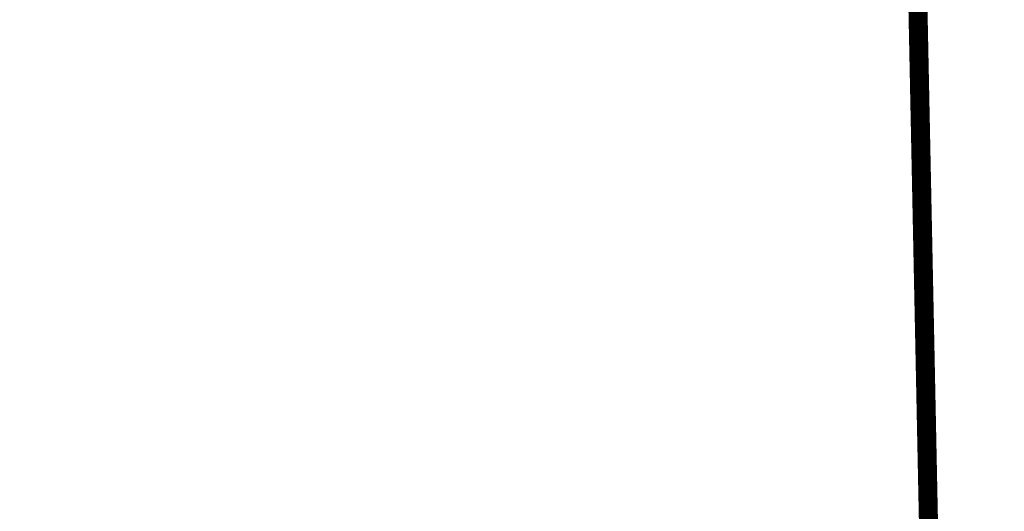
# Model space of a CAD drawing. Header units: feet. Extents: x 30669 to 99318, y 4696 to 26220.
# Tile 94 of 128: x 84378 to 85411, y 17753 to 18269. Entities that reach past the tile are written whole.
import ezdxf

# ---------------------------------------------------------------- set-up
doc = ezdxf.new("R2010")
doc.units = ezdxf.units.FT
doc.header["$LTSCALE"] = 600
doc.header["$MEASUREMENT"] = 0
doc.linetypes.add('2_DASH2', pattern=[1.2500000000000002, 1, -0.05, 0.05, -0.05, 0.05, -0.05])
doc.linetypes.add('DASHED', pattern=[0.75, 0.5, -0.25])
for name, color, linetype in [('ELIST-H', 2, 'CONTINUOUS'), ('ELRGOV', 1, 'CONTINUOUS'), ('ELRP-AirportBoundary', 4, '2_DASH2'), ('ELYSU', 251, 'CONTINUOUS')]:
    doc.layers.add(name, color=color, linetype=linetype)

msp = doc.modelspace()

# ---------------------------------------------------------------- hatches: boundary and pattern name
at = {"layer": 'ELIST-H'}
h = msp.add_hatch(color=256, dxfattribs=at)
h.paths.add_polyline_path([(84645.29277540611, 18900.20544048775), (84637.57064683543, 18859.95758855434), (84666.68988048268, 18854.37092396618), (84674.41200905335, 18894.61877589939)])
h.paths.add_polyline_path([(81331.98697871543, 19284.25045506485), (81334.6913911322, 19283.70652948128), (81351.66652997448, 19269.14056926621), (81352.26767230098, 19266.34503493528), (81350.97289564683, 19263.44804716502), (81348.5788196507, 19262.24821366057), (81345.78421346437, 19263.0450696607), (81329.30853273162, 19277.01241383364), (81328.0881602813, 19280.10947288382), (81329.03198297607, 19282.94719167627)])
h.paths.add_polyline_path([(81669.53435389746, 19013.02371727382), (81673.66347049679, 19010.25388781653), (81678.02577385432, 19008.54423533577), (81682.50834090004, 19007.79467342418), (81688.45200831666, 19008.21522975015), (81694.8651489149, 19010.62614262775), (81699.29062473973, 19013.90853006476), (81703.07396808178, 19018.66942265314), (81705.3887742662, 19024.13418810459), (81706.16982799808, 19030.58377593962), (81705.76399519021, 19034.27945847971), (81704.84746180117, 19037.58575012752), (81702.34069920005, 19042.49881979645), (81698.36029802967, 19046.94376041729), (81693.32382622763, 19050.17889340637), (81687.60947383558, 19051.95550914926), (81683.83824480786, 19052.26261720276), (81678.22182275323, 19051.52131232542), (81676.42225470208, 19050.96193354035), (81673.24235531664, 19049.53349793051), (81669.23051435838, 19046.72642681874), (81666.0641529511, 19043.29200501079), (81663.69022904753, 19039.28519174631), (81662.14282614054, 19034.59701334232), (81661.67092010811, 19030.56265841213), (81662.50499071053, 19023.94730918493), (81664.892192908, 19018.46114882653)], flags=17)
h.paths.add_polyline_path([(81594.0327950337, 19079.13471701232), (81597.13066383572, 19075.38609856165), (81601.13304830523, 19072.26717253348), (81607.07700970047, 19069.69573418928), (81612.43760923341, 19068.90184554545), (81617.81222581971, 19069.38996546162), (81623.44168869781, 19071.3822782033), (81628.8837121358, 19075.25244403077), (81632.44334273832, 19079.6391657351), (81634.8443411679, 19084.8529976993), (81635.8798405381, 19090.72078161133), (81635.40043002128, 19096.47440422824), (81633.25490065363, 19102.38674915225), (81629.55397594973, 19107.51390288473), (81624.47393228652, 19111.49500119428), (81620.81763804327, 19113.19119499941), (81616.64682340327, 19114.26299538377), (81610.25075297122, 19114.36909129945), (81604.87279729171, 19113.0189702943), (81599.56403214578, 19110.11590498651), (81596.62900777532, 19107.5456590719), (81594.03649401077, 19104.30867689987), (81591.31686509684, 19098.61360146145), (81590.25578747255, 19092.19579887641), (81590.89126893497, 19086.34929607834), (81592.84224825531, 19081.15480076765)], flags=17)
h.paths.add_polyline_path([(81467.34437785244, 19286.03723129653), (81470.46219008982, 19283.666625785), (81474.59303220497, 19281.25479703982), (81479.86064706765, 19279.13683936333), (81484.74752600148, 19277.97958813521), (81490.28787747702, 19277.5088367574), (81497.00041585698, 19278.09598229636), (81503.17309063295, 19279.81071199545), (81508.8020076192, 19282.51502310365), (81513.66734289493, 19285.97974747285), (81517.94504545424, 19290.27101988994), (81521.77878681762, 19295.81694977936), (81523.8703954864, 19300.23554588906), (81525.49530829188, 19305.56278262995), (81526.32134045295, 19312.04040490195), (81525.93522818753, 19318.70909749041), (81523.80922363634, 19326.54545410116), (81520.02079869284, 19333.62953740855), (81516.51648996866, 19337.95284325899), (81511.49713258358, 19342.34298739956), (81505.30839354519, 19345.92923634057), (81499.32079796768, 19348.02364204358), (81492.8970298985, 19349.0397151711), (81486.0441997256, 19348.83346141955), (81478.08470999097, 19346.88136216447), (81471.23433939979, 19343.46711577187), (81466.75094957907, 19340.07268412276), (81463.20674084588, 19336.43997295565), (81459.79540815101, 19331.66436561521), (81457.12562041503, 19326.17632803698), (81455.41017857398, 19320.23502293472), (81454.73567355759, 19313.0695180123), (81455.2692135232, 19307.14693718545), (81457.45497872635, 19299.62262586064), (81460.65259461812, 19293.59508777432), (81464.11799773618, 19289.1487523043)], flags=17)
h.paths.add_polyline_path([(81387.42202028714, 19422.32672185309), (81389.61546421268, 19424.35140012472), (81392.60606885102, 19426.16468994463), (81396.08316766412, 19427.33235386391), (81399.56288750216, 19427.69002117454), (81404.12440223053, 19427.00851967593), (81407.50050390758, 19425.56411061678), (81410.54221588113, 19423.32444653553), (81412.87830132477, 19420.59924227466), (81414.7060296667, 19417.03664968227), (81415.65648148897, 19412.53238608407), (81415.27110658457, 19407.80509868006), (81413.13100558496, 19402.7244665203), (81409.61201147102, 19398.81177516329), (81406.09966104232, 19396.66808588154), (81401.6756387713, 19395.40269611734), (81397.08262630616, 19395.42917458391), (81391.75027150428, 19397.20808320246), (81387.72191469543, 19400.29098937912), (81385.22228526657, 19403.72606703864), (81383.80356058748, 19407.28297322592), (81383.25610400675, 19411.79254579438), (81383.58982919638, 19414.75879660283), (81384.1861916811, 19416.89325019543), (81386.29709318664, 19420.92986174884)])
h.paths.add_polyline_path([(81788.51275824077, 18871.36918036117), (81833.94816457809, 18925.51792356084), (81856.98194363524, 18906.19061666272), (81851.70777140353, 18899.90558364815), (81909.16063769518, 18851.69371533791), (81894.43611639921, 18834.14645590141), (81903.04564068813, 18826.92206919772), (81892.15560982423, 18813.94374189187), (81884.17348814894, 18820.64161052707), (81869.46894917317, 18803.1173663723), (81830.7831269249, 18835.57865035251), (81824.87753270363, 18828.54113450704), (81819.6281643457, 18832.94610227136), (81825.69161406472, 18840.17173882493)], flags=17)
h.paths.add_polyline_path([(81816.79807718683, 18740.46209021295), (81820.34398033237, 18741.88480644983), (81824.95274171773, 18744.79433504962), (81829.48617304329, 18749.43880293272), (81832.71482609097, 18755.10126869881), (81834.36720137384, 18761.12952529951), (81834.53564753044, 18767.06864431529), (81833.13476223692, 18773.4435593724), (81830.47766953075, 18778.78751304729), (81826.76024092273, 18783.26765523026), (81819.61555106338, 18788.09616911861), (81811.95294706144, 18790.20529055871), (81804.67713012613, 18789.98271252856), (81797.10813555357, 18787.38391377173), (81792.37862669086, 18784.145293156), (81788.54380734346, 18780.00536004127), (81785.94316150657, 18775.6363735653), (81784.38147111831, 18771.32318356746), (81783.54125498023, 18765.08555001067), (81784.13466140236, 18759.33701478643), (81786.45253769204, 18752.97180277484), (81790.06552393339, 18747.76458175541), (81794.4224803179, 18743.89892885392), (81801.05502359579, 18740.56701974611), (81806.10887531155, 18739.4448964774), (81811.6898970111, 18739.40417554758)], flags=17)
h.paths.add_polyline_path([(81737.95615341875, 18857.92344126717), (81766.4593769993, 18834.09133550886), (81726.51607185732, 18786.31979225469), (81740.22783833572, 18774.8553247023), (81743.96640412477, 18779.32618345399), (81755.62886193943, 18769.57314176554), (81736.8501106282, 18747.11778230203), (81715.14122864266, 18765.27210700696), (81701.56170187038, 18749.03372321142), (81705.72636504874, 18745.55092222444), (81709.20816680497, 18749.71458463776), (81714.34745261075, 18745.41753228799), (81711.07645792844, 18741.50503107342), (81723.93968122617, 18730.75091172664), (81704.18682996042, 18707.12380741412), (81681.82453468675, 18725.8186302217), (81688.13773388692, 18733.3704577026), (81655.21368747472, 18760.89416769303), (81642.26658345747, 18745.40726749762), (81635.22208066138, 18751.295856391), (81641.09368569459, 18758.31934620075), (81630.15469314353, 18767.46394361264), (81673.47288922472, 18819.28306750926), (81692.4169987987, 18803.44661908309)], flags=17)
h.paths.add_polyline_path([(81603.92299180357, 18730.61289449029), (81669.30185247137, 18619.7852099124), (81678.09785923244, 18624.9739450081), (81686.96837241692, 18609.93777173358), (81692.08005137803, 18612.95368574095), (81698.51840672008, 18602.04164068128), (81652.18744479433, 18574.70516511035), (81643.84962425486, 18588.83674834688), (81642.20936942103, 18587.86849240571), (81569.8274815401, 18710.48578760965)], flags=17)
h.paths.add_polyline_path([(81721.96531342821, 18668.62950395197), (81748.33187383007, 18699.14266728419), (81760.39284442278, 18688.71993228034), (81753.6718186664, 18680.94279250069), (81835.00156821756, 18610.65726839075), (81815.35403280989, 18587.92224330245)], flags=17)
h.paths.add_polyline_path([(81853.69194917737, 18457.5178596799), (81897.79379669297, 18508.48558585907), (81873.4837102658, 18529.52091129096), (81847.53674484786, 18499.53506876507), (81837.54713500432, 18508.17839492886), (81844.73675256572, 18516.48689307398), (81836.59236368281, 18523.53363670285), (81851.29730747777, 18540.52988206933), (81844.67492561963, 18546.25979487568), (81840.73142700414, 18541.70177914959), (81835.03065486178, 18546.63439991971), (81838.20483684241, 18550.30282732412), (81832.82627787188, 18554.95669561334), (81829.30040798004, 18550.88199926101), (81816.20774435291, 18562.21094171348), (81791.10103330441, 18533.19574175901), (81797.56230896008, 18527.60470519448), (81793.96350363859, 18523.44595306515), (81781.94855287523, 18533.84272339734), (81767.90601873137, 18517.61498459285), (81779.6567945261, 18507.44701132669), (81777.9473119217, 18505.47170402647), (81794.27611873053, 18491.34024752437), (81777.3351566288, 18471.76429219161), (81802.32069156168, 18450.14248563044), (81819.22968210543, 18469.68141651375), (81839.98541830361, 18451.71936069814), (81848.7246614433, 18461.8170438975)], flags=16)
h.paths.add_polyline_path([(81972.1414541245, 18465.72566157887), (81956.38841897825, 18447.54661465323), (81982.19351939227, 18425.18543771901), (81869.95901522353, 18295.66460786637), (81860.52476292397, 18303.8403606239), (81845.62397138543, 18286.64596543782), (81857.02752869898, 18276.76372546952), (81855.12021905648, 18274.5632668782), (81879.89063794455, 18253.09329512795), (81876.70745905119, 18249.42086083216), (81883.51297082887, 18243.52108872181), (81887.17172847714, 18247.74188671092), (81888.53663312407, 18246.55893520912), (81905.03700795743, 18265.59755365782), (81911.04599100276, 18260.38916966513), (81916.74893683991, 18266.96853092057), (81909.79832879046, 18272.9941915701), (81925.24364295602, 18290.81000318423), (81927.89139876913, 18288.51403715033), (81932.65118247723, 18294.0026771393), (81929.99942360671, 18296.30264009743), (81938.1412124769, 18305.68986643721), (81940.71892244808, 18303.45384659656), (81945.27288910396, 18308.70432919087), (81942.25488726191, 18311.32201080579), (82026.77603017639, 18408.76864738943), (82028.28503109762, 18407.45980658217), (82032.9379108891, 18412.82336482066), (82029.94492509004, 18415.42006565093), (82069.15720617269, 18460.61605281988), (82055.13490218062, 18472.78228108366), (82058.26613026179, 18476.39067565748), (82053.25480429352, 18480.73982602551), (82050.53920800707, 18477.61074930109), (82036.72203771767, 18489.60213514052), (81997.41283199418, 18444.30807382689), (81986.54361770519, 18453.74172424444), (81988.96747227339, 18456.53457786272), (81983.95614630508, 18460.88372823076), (81981.27751696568, 18457.79767977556)])
h.paths.add_polyline_path([(81974.86925709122, 18540.3206257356), (81808.28905958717, 18347.91523602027), (81824.11353710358, 18334.21439211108), (81822.11830663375, 18331.91086628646), (81826.77138884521, 18327.88044070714), (81828.03127193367, 18329.33440418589), (81842.83408169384, 18316.50677546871), (82010.44150247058, 18509.9229510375), (81993.88953363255, 18524.26623607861), (81996.80395005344, 18527.62946484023), (81991.78462410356, 18531.97860907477), (81988.66039447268, 18528.37221986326)], flags=17)
h.paths.add_polyline_path([(81938.61835127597, 19144.16080175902), (82071.26766179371, 19032.59669507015), (82048.87211593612, 19005.96856970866), (82059.20776255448, 18997.27650893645), (82048.68737125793, 18984.76746423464), (82044.3435773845, 18988.42112759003), (82039.81471264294, 18983.03766446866), (82043.8553117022, 18979.63876821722), (82032.88033393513, 18966.59137590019), (82029.2580037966, 18969.63859344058), (82025.94802530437, 18965.70506237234), (82041.80423056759, 18952.35924218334), (82034.82759795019, 18944.06990730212), (82030.15158862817, 18948.00531546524), (82015.23919886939, 18930.28691228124), (81997.26463373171, 18945.41110527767), (81976.73237768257, 18921.00940471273), (81862.78506152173, 19016.88787708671), (81877.1009931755, 19033.90082416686), (81881.84504604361, 19029.90846827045), (81886.36891693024, 19035.2839275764), (81879.31737888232, 19041.21851099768), (81886.7745718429, 19050.08021335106), (81898.17390758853, 19040.48696965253), (81906.28650331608, 19050.12617317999), (82001.42072953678, 18970.05824972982), (82027.2171854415, 19000.70897572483), (81913.68611980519, 19096.25976779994), (81922.10543574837, 19106.26320586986), (81910.52598311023, 19116.00931121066), (81917.1079762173, 19123.82934432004), (81923.92236223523, 19118.0935787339), (81928.83487954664, 19123.92933523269), (81924.5931498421, 19127.49907698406)], flags=17)
h.paths.add_polyline_path([(82063.64775162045, 19268.57145024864), (82195.92265587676, 19157.53805559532), (82173.45421675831, 19130.77087458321), (82184.01399473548, 19121.90698594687), (82173.49162414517, 19109.37093977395), (82169.25190287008, 19112.92968308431), (82164.42831711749, 19107.18299461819), (82168.58698644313, 19103.69218904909), (82157.61802323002, 19090.62580137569), (82153.98368391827, 19093.68500968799), (82151.80767467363, 19091.09334575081), (82167.54180124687, 19077.85043178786), (82160.75999107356, 19069.79224588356), (82155.75476936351, 19074.00540116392), (82139.72839650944, 19054.96314614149), (82121.58375279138, 19070.19020856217), (82101.3053144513, 19046.02570219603), (81968.02678993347, 19157.87032598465), (81982.52252183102, 19175.14341047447), (81987.892968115, 19170.6365357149), (81992.39984364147, 19176.00598200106), (81984.26162035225, 19182.8367307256), (81990.80962810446, 19190.63773781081), (82003.43373081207, 19180.04143485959), (82012.52840807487, 19190.87638931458), (82125.7470780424, 19095.84235684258), (82150.71922587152, 19125.59245237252), (82037.70768806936, 19220.45364394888), (82046.64650753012, 19231.10347922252), (82034.7088456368, 19241.12330945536), (82041.59554363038, 19249.32757552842), (82048.79116261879, 19243.28710275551), (82053.3809628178, 19248.75461245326), (82049.64356393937, 19251.89174161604)])
h.paths.add_polyline_path([(82038.46270613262, 18672.63015745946), (82118.82971805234, 18768.9526109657), (82110.284266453, 18776.08204695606), (82118.67853798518, 18786.14346572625), (82108.9953606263, 18794.22202779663), (82117.49353684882, 18804.40752601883), (82027.22294515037, 18879.72418655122), (82018.48998491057, 18869.25750879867), (82009.96354476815, 18876.37195939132), (82000.70107106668, 18865.27187673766), (81993.41442161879, 18871.35227964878), (81922.42177120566, 18786.2759943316), (81934.0251747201, 18776.59390724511), (81930.73420385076, 18772.65039076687), (81956.49664346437, 18751.15117965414), (82014.42732199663, 18820.56847699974), (82045.61522386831, 18794.54143334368), (82042.63197014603, 18790.96615216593), (82048.90597328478, 18785.73097141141), (82051.75235306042, 18789.14214792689), (82059.95358617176, 18782.29844753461), (81992.47669833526, 18701.4368505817), (82019.56698441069, 18678.83065942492), (82024.2726524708, 18684.47025766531)], flags=17)
h.paths.add_polyline_path([(81977.82179866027, 18218.75443808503), (82038.54407265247, 18287.38887709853), (82092.85281888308, 18239.34059789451), (82032.13054489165, 18170.70615888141)])
h.paths.add_polyline_path([(85134.97374409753, 19111.75452072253), (85131.95962046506, 19101.48822729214), (85147.98720177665, 19096.78152375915), (85151.00132540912, 19107.04781718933)])
h.paths.add_polyline_path([(85149.53300868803, 19146.59262395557), (85160.79303029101, 19141.3222660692), (85155.47574994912, 19129.96120866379), (85144.21572834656, 19135.23156655)])
h.paths.add_polyline_path([(85120.82461835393, 19147.16561209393), (85115.09081071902, 19127.36324973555), (85130.4661980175, 19122.91104572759), (85136.20000565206, 19142.71340808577)])
h.paths.add_polyline_path([(84790.97610686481, 18868.14619141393), (84779.65275249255, 18826.89658010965), (84812.47660437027, 18817.88676171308), (84823.79995874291, 18859.13637301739)])
h.paths.add_polyline_path([(84446.09981063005, 19015.37952162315), (84453.29660909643, 19041.71199452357), (84532.29002627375, 19020.12359605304), (84525.093227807, 18993.79112315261)])
h.paths.add_polyline_path([(83665.82248510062, 19476.64749164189), (83676.8808396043, 19455.29200657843), (83655.77625429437, 19444.36384421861), (83644.71789978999, 19465.71932928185)])
h.paths.add_polyline_path([(83693.66377332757, 19514.03377393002), (83714.98952850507, 19475.17719079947), (83695.32783561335, 19464.38613447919), (83674.00208043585, 19503.24271760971)])
h.paths.add_polyline_path([(81964.86552882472, 19456.89839206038), (81977.51235039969, 19471.45006362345), (81989.83253890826, 19460.7425278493), (81977.18471733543, 19446.19085551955)])
h.paths.add_polyline_path([(81899.89508882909, 19157.63208943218), (81715.18982823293, 19312.28821101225), (81818.86371995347, 19436.10548712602), (81975.6991365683, 19304.784957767), (81924.33625566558, 19243.44268221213), (81952.20609964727, 19220.10708999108)])
h.paths.add_polyline_path([(81622.89660660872, 18774.11436745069), (81627.95433771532, 18780.97523353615), (81633.650547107, 18776.77660801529), (81628.59381599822, 18769.91574269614)], flags=17)
h.paths.add_polyline_path([(81775.14743815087, 19094.84855182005), (81789.47898434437, 19104.53852336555), (81796.74821510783, 19093.78711506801), (81782.4166689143, 19084.09714352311)], flags=17)
h.paths.add_polyline_path([(81776.6554699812, 19076.54373926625), (81799.51090855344, 19091.57223701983), (81810.52373018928, 19074.82470918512), (81787.66829238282, 19059.79521143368)], flags=17)
h.paths.add_polyline_path([(82142.06234006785, 18905.03919137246), (82239.99065100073, 19021.80107435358), (82356.02306566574, 18924.48520308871), (82258.09575473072, 18807.7233208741)])
h.paths.add_polyline_path([(82287.3228918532, 19185.72108458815), (82393.09456159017, 19097.22533130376), (82438.75464232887, 19151.79824603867), (82462.38175814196, 19132.030394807), (82410.11574338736, 19069.56042873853), (82487.44721699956, 19004.86082959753), (82466.93604830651, 18980.34514539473), (82374.88415729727, 19057.36043729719), (82373.92603737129, 19056.21470465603), (82366.40422745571, 19062.50492691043), (82368.30248421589, 19064.77437844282), (82261.13594056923, 19154.41306031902)])
h.paths.add_polyline_path([(82274.925021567, 19507.73702968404), (82310.55861203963, 19478.19340056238), (82285.23807070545, 19447.65303926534), (82249.60448023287, 19477.19666838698)])
h.paths.add_polyline_path([(82055.32439164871, 19446.44176521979), (82079.25029976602, 19426.94414261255), (82064.03264367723, 19408.26950701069), (82040.106736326, 19427.76612961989)])
h.paths.add_polyline_path([(82176.54515161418, 19325.18691273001), (82284.07476934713, 19234.14651161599), (82241.45343847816, 19183.80591948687), (82143.31389987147, 19266.8965335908), (82174.69542762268, 19303.96253074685), (82165.30634849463, 19311.91231852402)])
h.paths.add_polyline_path([(81778.86648739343, 18953.91364368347), (81789.94143899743, 18944.82215042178), (81782.35453768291, 18935.58034926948), (81771.27958607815, 18944.67184253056)], flags=17)
h.paths.add_polyline_path([(81905.32337401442, 18160.77695204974), (81921.17926940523, 18160.87810868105), (81935.27401035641, 18153.35892802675), (81944.14043636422, 18139.74074919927), (81944.27484363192, 18123.55787985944), (81935.95354521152, 18109.61852365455), (81921.8398829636, 18101.38371667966), (81907.35199976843, 18101.26360894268), (81893.76816005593, 18107.6061833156), (81884.69591776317, 18120.98520475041), (81884.55819078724, 18137.58507083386), (81891.48220873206, 18151.89335510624)])
h.paths.add_polyline_path([(82249.73681493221, 18083.78714712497), (82248.42281749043, 18099.43811297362), (82258.85612805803, 18100.31411075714), (82260.17012549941, 18084.6631449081)])
h.paths.add_polyline_path([(83739.06219111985, 18248.23474071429), (83644.2820898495, 18116.84529643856), (83565.01538475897, 18174.0254246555), (83602.81514421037, 18226.42631654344), (83617.93247964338, 18215.52092569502), (83674.9138206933, 18294.51047884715)])
h.paths.add_polyline_path([(86041.93989706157, 18856.53662673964), (85981.06463825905, 18859.14399042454), (85981.89012689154, 18878.4000958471), (86042.76538569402, 18875.7927321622)])
h.paths.add_polyline_path([(81111.74858569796, 18109.05006220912), (81105.13227956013, 18102.58650157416), (81097.58979666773, 18110.30658568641), (81104.20610280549, 18116.77014632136)])
h.paths.add_polyline_path([(81601.93647074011, 19009.10889627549), (81605.19357707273, 19006.35439821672), (81627.92393048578, 19033.23277984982), (81624.6668241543, 19035.98727790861)], flags=17)
h.paths.add_polyline_path([(81402.48567378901, 19234.92859095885), (81407.20674357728, 19230.91421747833), (81438.21272761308, 19267.38592771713), (81433.49165782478, 19271.40030119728)], flags=17)
edge = h.paths.add_edge_path()
edge.add_line((81328.55020075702, 19354.39970038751), (81332.69704645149, 19350.67888614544))
edge.add_line((81332.69704645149, 19350.67888614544), (81361.21263510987, 19382.45469499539))
edge.add_line((81328.55020075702, 19354.39970038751), (81357.06578941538, 19386.17550923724))
edge.add_line((82119.69003466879, 18412.46887876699), (82125.51663367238, 18419.50033405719))
edge.add_line((82125.51663367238, 18419.50033405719), (82128.33300497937, 18417.70549644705))
edge.add_line((82128.33300497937, 18417.70549644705), (82132.64733572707, 18409.43881837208))
edge.add_line((82132.64733572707, 18409.43881837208), (82130.28944650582, 18406.69101525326))
edge.add_line((82130.28944650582, 18406.69101525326), (82122.23202150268, 18409.87183215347))
edge.add_line((82122.23202150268, 18409.87183215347), (82119.26223116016, 18412.21355120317))
edge.add_line((82078.9028950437, 18986.62562747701), (82085.54975996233, 18994.6127100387))
edge.add_line((82085.54975996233, 18994.6127100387), (82092.75080445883, 18988.01724237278))
edge.add_line((82092.75080445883, 18988.01724237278), (82085.35224104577, 18979.63858414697))
edge.add_line((82049.24543037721, 19420.31914901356), (82045.07520446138, 19415.40596005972))
edge.add_line((82045.07520446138, 19415.40596005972), (82050.46790293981, 19410.57010292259))
edge.add_line((82050.46790293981, 19410.57010292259), (82054.85692671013, 19415.74645918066))
edge.add_line((81983.94915168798, 18460.87672287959), (81988.4370625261, 18466.20015470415))
edge.add_line((81988.4370625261, 18466.20015470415), (81994.83778552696, 18461.3300704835))
edge.add_line((81994.83778552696, 18461.3300704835), (81987.78045747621, 18452.64367440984))
edge.add_line((81920.57055689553, 18253.10848462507), (81924.7061097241, 18258.89964549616))
edge.add_line((81942.07172175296, 18305.01688112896), (81943.7096380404, 18303.81813897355))
edge.add_line((81943.7096380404, 18303.81813897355), (81941.45465964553, 18301.18641455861))
edge.add_line((81941.45465964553, 18301.18641455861), (81952.01289918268, 18291.72052577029))
edge.add_line((81952.01289918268, 18291.72052577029), (81957.95957151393, 18298.65607328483))
edge.add_line((81957.95957151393, 18298.65607328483), (81947.62331766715, 18308.14013223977))
edge.add_line((81947.62331766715, 18308.14013223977), (81945.65789238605, 18306.0906288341))
edge.add_line((81945.65789238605, 18306.0906288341), (81944.13389149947, 18307.39945814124))
edge.add_line((81916.02656949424, 18266.14497848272), (81924.7061097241, 18258.89964549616))
edge.add_line((81911.59350518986, 18261.02158836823), (81920.57055689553, 18253.10848462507))
edge.add_line((81870.82274140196, 18477.31496017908), (81875.6370586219, 18472.97765874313))
edge.add_line((81875.6370586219, 18472.97765874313), (81880.66055727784, 18478.83750029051))
edge.add_line((81880.66055727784, 18478.83750029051), (81875.97816461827, 18483.27290270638))
edge.add_line((81802.321690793, 18450.14348639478), (81805.54692348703, 18445.91996640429))
edge.add_line((81805.54692348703, 18445.91996640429), (81811.08296324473, 18452.37719990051))
edge.add_line((81811.08296324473, 18452.37719990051), (81807.37320625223, 18455.98134946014))
h = msp.add_hatch(color=256, dxfattribs=at)
h.paths.add_polyline_path([(84504.3483419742, 16998.13762268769), (84458.69304109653, 17016.89158651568), (84474.06931421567, 17054.32531172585), (84487.00936723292, 17049.01024200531), (84492.2086534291, 17061.66820673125), (84495.15257592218, 17060.45846591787), (84490.05908707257, 17048.06458185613), (84519.83741932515, 17035.82643395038)])
h.paths.add_polyline_path([(84868.15430639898, 17039.11148486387), (84883.03709559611, 17032.83190629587), (84885.16921808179, 17037.88453238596), (84870.28642811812, 17044.16511095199)])
h.paths.add_polyline_path([(85038.98047237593, 17128.51030572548), (84969.01510512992, 17155.23061729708), (84985.18361804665, 17197.56694155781), (84949.47022218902, 17211.20553662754), (84938.98628767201, 17183.75354537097), (84930.20573168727, 17187.10680754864), (84924.66985469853, 17172.6115878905), (84889.43159652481, 17186.06954755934), (84871.89383385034, 17140.14917960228), (84914.86934448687, 17123.73615717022), (84907.64885099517, 17104.83165342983), (84944.50758157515, 17090.75393724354), (84951.51749723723, 17109.10828047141), (85066.4679608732, 17065.20648853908), (85072.05872809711, 17079.84475003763), (85077.4903096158, 17077.76991800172), (85085.13894495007, 17097.79274809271), (85034.61823431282, 17117.09198065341)])
h.paths.add_polyline_path([(84777.98054470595, 17117.25821480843), (84771.23197974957, 17154.5299770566), (84749.26306706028, 17150.55214015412), (84749.70292837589, 17148.12348154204), (84748.65007646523, 17147.93267463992), (84749.9345079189, 17140.84567151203), (84751.39430292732, 17141.10979029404), (84756.41557282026, 17113.35668747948)])
h.paths.add_polyline_path([(84115.32067237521, 17384.63969357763), (84192.75192089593, 17415.44600799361), (84173.25538330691, 17464.44897628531), (84095.82413478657, 17433.64266186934)])
h.paths.add_polyline_path([(84031.98824925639, 17513.19658281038), (84070.96459904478, 17525.69644487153), (84077.85004745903, 17504.227760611), (84038.87369767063, 17491.72789854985)], flags=17)
h.paths.add_polyline_path([(83617.24562079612, 17705.36426944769), (83636.93044601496, 17751.19828371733), (83743.19025521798, 17705.56083157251), (83723.50542999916, 17659.72681730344)], flags=17)
h.paths.add_polyline_path([(83851.16664368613, 17694.3796367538), (83882.86334961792, 17599.48010070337), (83846.51272009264, 17587.33925118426), (83814.8170141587, 17682.23878800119)], flags=17)
h.paths.add_polyline_path([(84199.99635035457, 17446.17250991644), (84247.99993566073, 17330.52551183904), (84307.06103892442, 17355.04075249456), (84259.05745361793, 17470.68775057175)], flags=16)
h.paths.add_polyline_path([(84186.38062473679, 17451.06206232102), (84242.29276848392, 17316.40916020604), (84320.17783983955, 17348.74981995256), (84264.26569609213, 17483.40272206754)])
h.paths.add_polyline_path([(84141.23151989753, 17332.6096483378), (84176.37555145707, 17315.53462259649), (84190.41437453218, 17344.42833694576), (84177.8867294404, 17350.51472154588), (84183.44295173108, 17361.95096202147), (84171.97569982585, 17367.52216051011), (84166.30865336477, 17355.85683545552), (84155.15551881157, 17361.27427504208)])
h.paths.add_polyline_path([(84182.86930261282, 17310.62760976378), (84196.40541001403, 17303.93599938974), (84202.28627887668, 17315.83248798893), (84188.75017147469, 17322.52409836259)])
h.paths.add_polyline_path([(84079.53964067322, 17176.07561588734), (84145.27393328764, 17149.4620601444), (84123.46527034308, 17095.59543122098), (84057.73097772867, 17122.20898696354)])
h.paths.add_polyline_path([(84169.05987727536, 17076.44242153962), (84302.83061341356, 17021.70907769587), (84319.0462009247, 17061.33944266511), (84185.27646401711, 17116.07378727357)])
h.paths.add_polyline_path([(83674.33519600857, 17194.51291190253), (83677.07091448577, 17194.87400877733), (83697.84623124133, 17186.58895146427), (83699.32210858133, 17184.13708721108), (83699.03353049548, 17180.97887134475), (83697.15799920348, 17179.06743662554), (83694.25611933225, 17178.9172119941), (83674.14511156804, 17186.79777932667), (83671.98717215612, 17189.33212049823), (83671.96287823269, 17192.3240967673)])
h.paths.add_polyline_path([(83967.62338670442, 17047.53202837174), (83970.15326446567, 17052.90295887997), (83974.91597632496, 17050.65961430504), (83972.38709856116, 17045.28868456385)])
h.paths.add_polyline_path([(83782.43265650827, 17069.76500366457), (83802.11688824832, 17065.5061029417), (83797.44345824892, 17043.90455665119), (83790.86837847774, 17045.32751307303), (83793.90660927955, 17059.36681854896), (83787.87961948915, 17060.67119539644), (83784.8762651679, 17046.79291638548), (83777.79310222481, 17048.32548306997)])
h.paths.add_polyline_path([(83594.14516131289, 17120.39255620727), (83619.99852140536, 17110.73539459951), (83611.7165344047, 17088.56408257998), (83585.86317431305, 17098.22124418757)])
h.paths.add_polyline_path([(83490.33342658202, 17338.09259175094), (83494.96556840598, 17350.94012132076), (83501.13820397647, 17347.48885980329), (83496.55945940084, 17335.42736983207)])
h.paths.add_polyline_path([(83555.028728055, 17396.24809478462), (83603.20260902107, 17381.94905436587), (83585.82452638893, 17323.40283037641), (83537.02350348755, 17337.88838964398), (83545.33103204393, 17365.8747113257), (83527.9831133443, 17371.02440179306), (83532.4475741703, 17386.0647990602), (83550.42263403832, 17380.72958974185)])
h.paths.add_polyline_path([(83559.28484211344, 17444.34827590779), (83616.72011903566, 17425.59934384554), (83607.28130380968, 17396.68515638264), (83549.84602612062, 17415.43508844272)])
h.paths.add_polyline_path([(83279.42029706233, 17890.44194111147), (83284.77455192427, 17887.48905128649), (83282.166614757, 17883.50005857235), (83276.91526842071, 17886.57202709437)], flags=16)
h.paths.add_polyline_path([(83265.92824103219, 17902.28357647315), (83269.11928825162, 17907.4320142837), (83272.97303209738, 17905.14897286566), (83270.15539114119, 17899.46982225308)], flags=17)
h.paths.add_polyline_path([(83261.46117921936, 17893.24416697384), (83264.87910039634, 17899.86077622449), (83268.25552945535, 17897.98936814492), (83264.51271329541, 17891.23651002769)], flags=16)
h.paths.add_polyline_path([(83219.37483842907, 17974.64776025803), (83228.6362351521, 17970.19686861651), (83225.59172023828, 17963.04954656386), (83216.34749368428, 17967.27845174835)])
h.paths.add_polyline_path([(83273.81473417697, 17942.0555552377), (83305.56685938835, 17924.8659290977), (83291.93818323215, 17899.69252286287), (83267.91425201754, 17912.69908138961), (83269.21141278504, 17915.09507184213), (83261.48421801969, 17919.27914022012)])
h.paths.add_polyline_path([(83918.99322936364, 16952.6329052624), (83907.0351220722, 16954.10373440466), (83909.57826692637, 16974.77764897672), (83921.53637421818, 16973.30681983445)])
h.paths.add_polyline_path([(83949.20072895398, 16961.04405117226), (83955.08687261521, 16969.97354887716), (83950.08035090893, 16973.27370471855), (83944.19420724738, 16964.34420701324)])
h.paths.add_polyline_path([(83977.57527031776, 16969.40479182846), (84011.79354912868, 16950.70505907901), (84016.40307447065, 16959.13957883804), (84013.24475685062, 16960.86515439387), (84016.70489567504, 16967.19779649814), (84013.24545223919, 16969.08814089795), (84009.90015137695, 16962.96658648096), (83982.29963438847, 16978.04939927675)])
edge = h.paths.add_edge_path()
edge.add_line((84107.76353021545, 17403.10186797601), (84095.3755830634, 17397.84337903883))
edge.add_line((84095.3755830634, 17397.84337903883), (84090.75695903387, 17409.10181870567))
edge.add_line((84090.75695903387, 17409.10181870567), (84102.72022556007, 17415.2489805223))
edge.add_line((83270.65838657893, 17911.21318786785), (83260.2645062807, 17892.82025020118))
edge.add_line((83260.2645062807, 17892.82025020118), (83282.34748740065, 17881.05720141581))
edge.add_line((83282.34748740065, 17881.05720141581), (83291.81213138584, 17899.76042610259))

# ---------------------------------------------------------------- linework, layer by layer
at = {"layer": 'ELRGOV'}
msp.add_line((85336.80372, 17460.56786), (85284.78411000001, 19971.27745), dxfattribs=at)
at = {"layer": 'ELRP-AirportBoundary', "flags": 128}
msp.add_lwpolyline([(91849.47364807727, 9324.515273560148, 20, 20, 0), (91797.37471854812, 12309.26791453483, 20, 20, 0), (89408.5914, 12257.41713, 20, 20, 0), (88412.24095412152, 12245.80548678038, 20, 20, 0), (88090.62590999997, 12231.58462, 20, 20, 0), (88083.39044, 12561.41736, 20, 20, 0), (88076.15624, 12891.34578, 20, 20, 0), (86754.41553, 12865.12224, 20, 20, 0), (86735.22201884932, 13533.92437262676, 20, 20, 0), (86711.89149, 14843.96522, 20, 20, 0), (86691.50703, 15834.82791, 20, 20, 0), (86684.48015, 16165.10958, 20, 20, 0), (88004.74633, 16190.46948, 20, 20, 0), (87977.22387, 17511.61899, 20, 20, 0), (87957.03438, 18500.62907, 20, 20, 0), (87922.59537, 20143.3893, 20, 20, 0), (85282.77690959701, 20100.80940077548, 20, 20, 0), (85336.80372, 17460.56786, 20, 20, 0), (85362.42431382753, 16139.30002532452, 20, 20, 0), (82722.73868, 16087.20805, 20, 20, 0), (82696.37231352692, 17410.4854671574, 20, 20, 0), (81374.72326000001, 17386.09658, 20, 20, 0), (81348.46332000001, 18703.25113, 20, 20, 0), (80026.37145, 18680.71674, 20, 20, 0), (80000, 20000, 20, 20, 0), (78680.20736, 19973.56384, 20, 20, 0), (78706.74188767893, 18654.1947907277, 20, 20, 0), (78720.26853, 17994.40899, 20, 20, 0), (78733.39912999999, 17334.73914, 20, 20, 0), (78753.09862285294, 16345.32013449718, 20, 20, 0), (78760.12257, 16015.06566, 20, 20, 0), (78764.34413, 15807.06131, 20, 20, 0), (80083.60183, 15833.16918, 20, 20, 0), (80589.9038, 15843.039, 20, 20, 0), (81458.272, 15859.7245, 20, 20, 0), (81623.87609, 15863.67863, 20, 20, 0), (81568.3132, 15618.03477, 20, 20, 0), (81557.77024441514, 15538.70351779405, 20, 20, 0), (81568.1958061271, 15458.32885781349, 20, 20, 0), (81597.09640048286, 15382.60875513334, 20, 20, 0), (81662.38422223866, 15310.6669534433, 20, 20, 0), (81737.87556815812, 15249.51494779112, 20, 20, 0), (81822.93173999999, 15198.64022, 20, 20, 0), (81822.93173999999, 15198.64022, 20, 20, 0), (82247.09524999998, 14992.92879, 20, 20, 0), (82473.10533021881, 14885.53999908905, 20, 20, 0), (82297.13442225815, 14523.69304687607, 20, 20, 0), (82701.93206, 14327.16921, 20, 20, 0), (82505.74318, 13921.84314, 20, 20, 0), (82099.68136, 14118.85568, 20, 20, 0), (81949.26001, 13810.59084, 0, 0, 0)], format="xyseb", dxfattribs=at)
at = {"layer": 'ELYSU', "linetype": 'DASHED'}
msp.add_arc((85007.06486146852, 19308.27977993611, -54.68164916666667), 1712.228409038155, 243.1327289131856, 249.2812178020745, dxfattribs=at)

doc.saveas('drawing.dxf')
